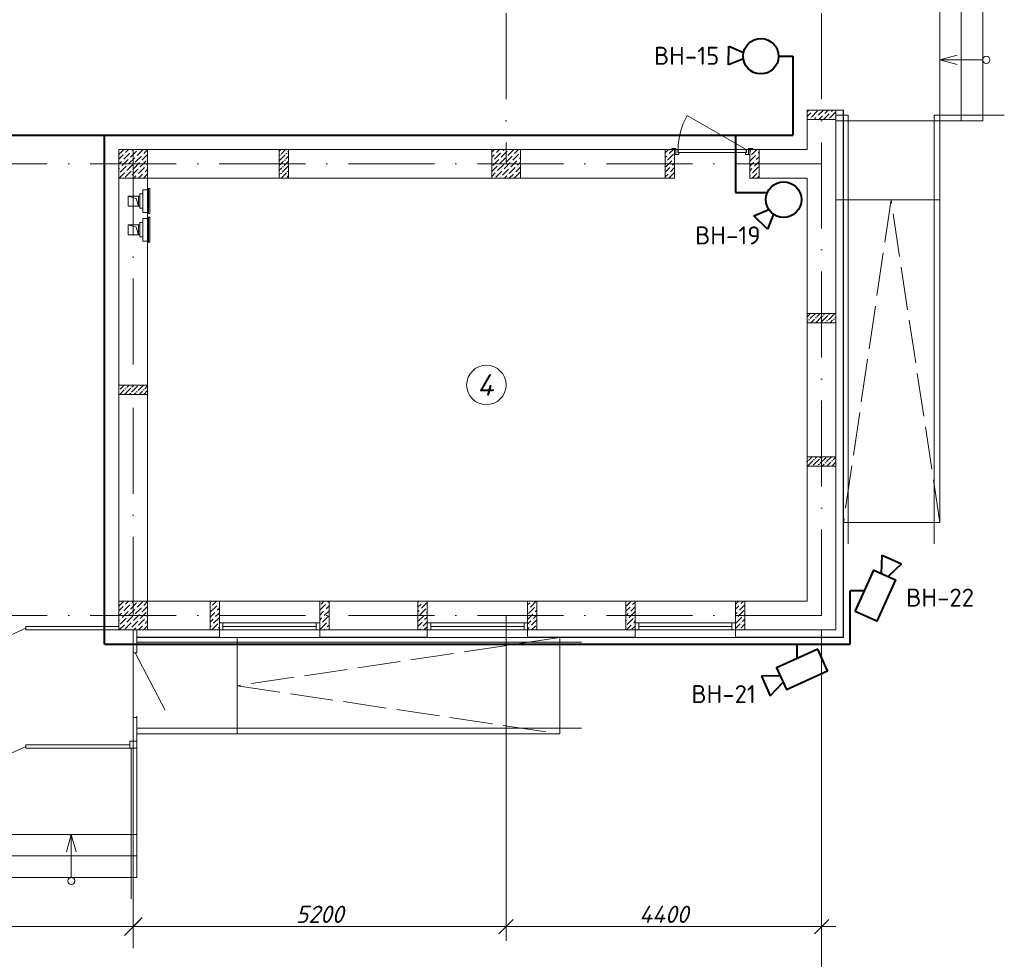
# Model space of a CAD drawing. Header units: millimetres. Extents: x 1114507 to 93926427, y 174473 to 817039.
# Tile 65 of 256: x 1706096 to 1719831, y 194033 to 207135. Entities that reach past the tile are written whole.
import ezdxf

# ---------------------------------------------------------------- set-up
doc = ezdxf.new("R2010")
doc.units = ezdxf.units.MM
for name, pattern in [('ACAD_ISO02W100', [15, 12, -3]), ('ACAD_ISO10W100', [18, 12, -3, 0, -3]), ('ADSK_Скрыто', [6, 3, -3])]:
    doc.linetypes.add(name, pattern=pattern)
for name, color, linetype, lineweight in [('_Hidden_', 7, 'ADSK_Скрыто', 9), ('Doors', 86, 'Continuous', 13), ('expl', 234, 'Continuous', 13), ('Mechanical Equipment', 7, 'Continuous', 18), ('размеры', 12, 'Continuous', 15), ('ТЕХНОЛОГИЯ', 36, 'Continuous', 18)]:
    doc.layers.add(name, color=color, linetype=linetype, lineweight=lineweight)
for name, color, linetype in [('PDF28_Text', 7, 'Continuous'), ('RAZMERNAR', 152, 'Continuous'), ('ventilatsiya', 7, 'Continuous')]:
    doc.layers.add(name, color=color, linetype=linetype)
doc.styles.add('PDF ISOCPEUR', font='isocpeur.TTF')
doc.styles.get("Standard").update_dxf_attribs({"font": 'isocpeui.ttf'})
doc.linetypes.add('FENCELINE1', pattern='A,6.35,-2.54,[133,ltypeshp.shx,S=2.54,R=0,X=-2.54,Y=0],-2.54,25.4', length=36.83)
pattern_1 = [(45, (555691.36, -605136.81), (25.2569703, 92.6088912), [119.0625, -23.8125, 0, -23.8125])]

# ---------------------------------------------------------------- blocks, each defined once
blk = doc.blocks.new('_Oblique')
at = {"color": 0, "linetype": 'ByBlock', "lineweight": -2}
blk.add_line((-0.5, -0.5), (0.5, 0.5), dxfattribs=at)
blk = doc.blocks.new('blok1qavmak')
at = {"lineweight": 0, "ltscale": 100}
h = blk.add_hatch(dxfattribs=at)
h.set_pattern_fill('ANSI36', color=256, scale=15, style=0)
h.set_pattern_definition([(45, (683122.21, -94698.88), (25.2569703, 92.6088912), [119.0625, -23.8125, 0, -23.8125])])
h.paths.add_polyline_path([(1511526, 772925), (1511396, 772925), (1511396, 773325), (1511526, 773325)])
h = blk.add_hatch(dxfattribs=at)
h.set_pattern_fill('ANSI36', color=256, scale=15, style=0)
h.set_pattern_definition(pattern_1)
h.paths.add_polyline_path([(1519161, 771040), (1519161, 770910), (1518761, 770910), (1518761, 771040)])
h = blk.add_hatch(dxfattribs=at)
h.set_pattern_fill('ANSI36', color=256, scale=15, style=0)
h.set_pattern_definition([(45, (565291.36, -604136.81), (25.2569703, 92.6088912), [119.0625, -23.8125, 0, -23.8125])])
h.paths.add_polyline_path([(1509561, 770040), (1509561, 769910), (1509161, 769910), (1509161, 770040)])
h = blk.add_hatch(dxfattribs=at)
h.set_pattern_fill('ANSI36', color=256, scale=15, style=0)
h.set_pattern_definition(pattern_1)
h.paths.add_polyline_path([(1519161, 769040), (1519161, 768910), (1518761, 768910), (1518761, 769040)])
at = {"color": 1, "linetype": 'ACAD_ISO10W100', "lineweight": 0, "ltscale": 100}
for p, q in [((1514561, 782425), (1514561, 773125)), ((1518961, 782425), (1518961, 766825)), ((1509361, 773325), (1509361, 766825)), ((1518961, 773125), (1491961, 773125)), ((1518961, 766825), (1491961, 766825))]:
    blk.add_line(p, q, dxfattribs=at)
at = {"color": 0, "lineweight": 0}
for p, q in [((1520611, 773725), (1520611, 775525)), ((1520911, 773725), (1520911, 775525)), ((1521211, 773725), (1521211, 775525)), ((1519161, 773725), (1521211, 773725)), ((1520611, 773725), (1520611, 768125)), ((1519161, 772625), (1520611, 772625)), ((1520611, 768125), (1519268, 768125))]:
    blk.add_line(p, q, dxfattribs=at)
at = {"lineweight": 0, "ltscale": 100}
for p, q in [((1518761, 773325), (1518761, 773875)), ((1519161, 773875), (1518761, 773875)), ((1519161, 766625), (1519161, 773875)), ((1509161, 773325), (1509161, 767025)), ((1516911, 773325), (1509561, 773325)), ((1516911, 772925), (1516911, 773325)), ((1518761, 773325), (1517961, 773325)), ((1517961, 772925), (1517961, 773325)), ((1516911, 772925), (1509561, 772925)), ((1509561, 772925), (1509561, 767025)), ((1518761, 772925), (1517961, 772925)), ((1518761, 767025), (1518761, 772925)), ((1509561, 767025), (1510561, 767025)), ((1510561, 767025), (1510561, 766625)), ((1511961, 767025), (1510561, 767025)), ((1511961, 767025), (1513461, 767025)), ((1511961, 767025), (1511961, 766625)), ((1513461, 767025), (1513461, 766625)), ((1514861, 767025), (1513461, 767025)), ((1514861, 767025), (1516361, 767025)), ((1514861, 767025), (1514861, 766625)), ((1516361, 767025), (1516361, 766625)), ((1517761, 767025), (1516361, 767025)), ((1517761, 767025), (1518761, 767025)), ((1517761, 767025), (1517761, 766625)), ((1509161, 766625), (1510431, 766625)), ((1511961, 766625), (1513461, 766625)), ((1514861, 766625), (1516361, 766625)), ((1517761, 766625), (1519161, 766625)), ((1511961, 766518), (1510561, 766518)), ((1510811, 765175), (1510811, 766518)), ((1514861, 766518), (1513461, 766518)), ((1515311, 765175), (1515311, 766518)), ((1517761, 766518), (1516361, 766518)), ((1509411, 763175), (1509411, 765425)), ((1509411, 765175), (1515311, 765175)), ((1504911, 763775), (1509411, 763775)), ((1504911, 763475), (1509411, 763475)), ((1504911, 763175), (1509411, 763175))]:
    blk.add_line(p, q, dxfattribs=at)
at = {"linetype": 'Continuous', "lineweight": 0, "ltscale": 100}
for p, q in [((1518761, 773852, 0), (1518784, 773875, 0)), ((1518761, 773784, 0), (1518813, 773837, 0)), ((1518822, 773778, 0), (1518906, 773862, 0)), ((1518830, 773853, 0), (1518830, 773853, 0)), ((1518847, 773870, 0), (1518852, 773875, 0)), ((1518914, 773803, 0), (1518987, 773875, 0)), ((1519007, 773828, 0), (1519054, 773875, 0)), ((1519074, 773761, 0), (1519158, 773845, 0)), ((1519083, 773837, 0), (1519083, 773837, 0)), ((1519099, 773853, 0), (1519121, 773875, 0)), ((1518805, 773761, 0), (1518805, 773761, 0)), ((1518857, 773745, 0), (1518881, 773769, 0)), ((1518897, 773786, 0), (1518897, 773786, 0)), ((1518924, 773745, 0), (1518973, 773794, 0)), ((1518990, 773811, 0), (1518990, 773811, 0)), ((1518991, 773745, 0), (1519066, 773820, 0)), ((1519126, 773745, 0), (1519133, 773752, 0)), ((1519150, 773769, 0), (1519150, 773769, 0)), ((1509162, 773260), (1509227, 773325)), ((1509254, 773285), (1509295, 773325)), ((1509322, 773217), (1509406, 773302)), ((1509330, 773293), (1509330, 773293)), ((1509347, 773310), (1509362, 773325)), ((1509414, 773243), (1509497, 773325)), ((1509423, 773318), (1509423, 773318)), ((1509507, 773268), (1509561, 773322)), ((1514361, 773286), (1514400, 773325)), ((1514427, 773285), (1514467, 773325)), ((1514494, 773217), (1514578, 773302)), ((1514502, 773293), (1514502, 773293)), ((1514519, 773310), (1514534, 773325)), ((1514587, 773243), (1514669, 773325)), ((1514595, 773318), (1514595, 773318)), ((1514679, 773268), (1514736, 773325)), ((1516781, 773279, 0), (1516827, 773325, 0)), ((1516837, 773268, 0), (1516895, 773325, 0)), ((1517961, 773296, 0), (1517975, 773310, 0)), ((1517983, 773251, 0), (1518057, 773325, 0)), ((1518076, 773276, 0), (1518091, 773292, 0)), ((1509161, 773191), (1509221, 773251)), ((1509161, 773124), (1509195, 773158)), ((1509204, 773100), (1509288, 773184)), ((1509212, 773175), (1509212, 773175)), ((1509229, 773192), (1509313, 773276)), ((1509238, 773268), (1509238, 773268)), ((1509296, 773125), (1509381, 773209)), ((1509305, 773201), (1509305, 773201)), ((1509389, 773150), (1509473, 773234)), ((1509397, 773226), (1509397, 773226)), ((1509456, 773083), (1509541, 773167)), ((1509465, 773158), (1509465, 773158)), ((1509482, 773175), (1509561, 773254)), ((1509490, 773251), (1509490, 773251)), ((1509557, 773184), (1509557, 773184)), ((1514361, 773219), (1514393, 773251)), ((1514361, 773152), (1514368, 773158)), ((1514376, 773100), (1514460, 773184)), ((1514384, 773175), (1514384, 773175)), ((1514401, 773192), (1514485, 773276)), ((1514410, 773268), (1514410, 773268)), ((1514469, 773125), (1514553, 773209)), ((1514477, 773201), (1514477, 773201)), ((1514561, 773150), (1514645, 773234)), ((1514570, 773226), (1514570, 773226)), ((1514629, 773083), (1514713, 773167)), ((1514637, 773158), (1514637, 773158)), ((1514654, 773175), (1514738, 773260)), ((1514662, 773251), (1514662, 773251)), ((1514721, 773108), (1514761, 773148)), ((1514730, 773184), (1514730, 773184)), ((1514746, 773201), (1514761, 773215)), ((1514755, 773276), (1514755, 773276)), ((1516781, 773211, 0), (1516804, 773234, 0)), ((1516787, 773083, 0), (1516871, 773167, 0)), ((1516795, 773159, 0), (1516795, 773159, 0)), ((1516812, 773175, 0), (1516896, 773260, 0)), ((1516821, 773251, 0), (1516821, 773251, 0)), ((1516888, 773184, 0), (1516888, 773184, 0)), ((1516905, 773201, 0), (1516911, 773207, 0)), ((1517961, 773162, 0), (1518042, 773243, 0)), ((1517961, 773094, 0), (1518017, 773150, 0)), ((1517966, 773234, 0), (1517966, 773234, 0)), ((1518025, 773091, 0), (1518091, 773157, 0)), ((1518033, 773167, 0), (1518033, 773167, 0)), ((1518050, 773184, 0), (1518091, 773224, 0)), ((1518059, 773260, 0), (1518059, 773260, 0)), ((1509161, 773057), (1509170, 773066)), ((1509179, 773007), (1509263, 773091)), ((1509187, 773083), (1509187, 773083)), ((1509246, 772940), (1509330, 773024)), ((1509254, 773015), (1509254, 773015)), ((1509271, 773032), (1509355, 773116)), ((1509280, 773108), (1509280, 773108)), ((1509339, 772965), (1509423, 773049)), ((1509347, 773041), (1509347, 773041)), ((1509364, 773057), (1509448, 773142)), ((1509372, 773133), (1509372, 773133)), ((1509431, 772990), (1509515, 773074)), ((1509440, 773066), (1509440, 773066)), ((1509524, 773015), (1509561, 773052)), ((1509532, 773091), (1509532, 773091)), ((1509549, 773108), (1509561, 773120)), ((1514361, 773017), (1514435, 773091)), ((1514418, 772940), (1514502, 773024)), ((1514427, 773015), (1514427, 773015)), ((1514443, 773032), (1514528, 773116)), ((1514452, 773108), (1514452, 773108)), ((1514511, 772965), (1514595, 773049)), ((1514519, 773041), (1514519, 773041)), ((1514536, 773057), (1514620, 773142)), ((1514544, 773133), (1514544, 773133)), ((1514603, 772990), (1514688, 773074)), ((1514612, 773066), (1514612, 773066)), ((1514673, 772925), (1514755, 773007)), ((1514696, 773015), (1514761, 773080)), ((1514704, 773091), (1514704, 773091)), ((1516781, 773009, 0), (1516846, 773074, 0)), ((1516854, 773015, 0), (1516911, 773072, 0)), ((1516863, 773091, 0), (1516863, 773091, 0)), ((1516880, 773108, 0), (1516911, 773139, 0)), ((1517961, 773027, 0), (1517991, 773058, 0)), ((1518000, 772999, 0), (1518084, 773083, 0)), ((1518008, 773074, 0), (1518008, 773074, 0)), ((1518076, 773007, 0), (1518076, 773007, 0)), ((1509162, 772990), (1509162, 772990)), ((1509164, 772925), (1509238, 772999)), ((1509299, 772925), (1509305, 772931)), ((1509322, 772948), (1509322, 772948)), ((1509366, 772925), (1509397, 772956)), ((1509414, 772973), (1509414, 772973)), ((1509434, 772925), (1509490, 772982)), ((1509501, 772925), (1509561, 772985)), ((1509507, 772999), (1509507, 772999)), ((1514361, 772950), (1514410, 772999)), ((1514471, 772925), (1514477, 772931)), ((1514494, 772948), (1514494, 772948)), ((1514538, 772925), (1514570, 772956)), ((1514587, 772973), (1514587, 772973)), ((1514606, 772925), (1514662, 772982)), ((1514679, 772999), (1514679, 772999)), ((1514746, 772931), (1514746, 772931)), ((1516781, 772942, 0), (1516821, 772982, 0)), ((1516831, 772925, 0), (1516911, 773005, 0)), ((1516837, 772999, 0), (1516837, 772999, 0)), ((1516905, 772931, 0), (1516905, 772931, 0)), ((1517961, 772960, 0), (1517966, 772965, 0)), ((1517983, 772982, 0), (1517983, 772982, 0)), ((1517994, 772925, 0), (1518059, 772990, 0)), ((1518067, 772931, 0), (1518091, 772955, 0)), ((1509162, 766960), (1509227, 767025)), ((1509229, 766892), (1509313, 766976)), ((1509238, 766968), (1509238, 766968)), ((1509254, 766985), (1509295, 767025)), ((1509322, 766917), (1509406, 767002)), ((1509330, 766993), (1509330, 766993)), ((1509347, 767010), (1509362, 767025)), ((1509414, 766943), (1509497, 767025)), ((1509423, 767018), (1509423, 767018)), ((1509507, 766968), (1509561, 767022)), ((1510431, 767004, 0), (1510452, 767025, 0)), ((1510465, 766971, 0), (1510519, 767025, 0)), ((1510540, 766979, 0), (1510540, 766979, 0)), ((1510557, 766996, 0), (1510561, 767000, 0)), ((1511961, 766899, 0), (1512041, 766979, 0)), ((1511965, 766971, 0), (1511965, 766971, 0)), ((1511982, 766987, 0), (1512020, 767025, 0)), ((1512058, 766996, 0), (1512058, 766996, 0)), ((1512075, 767013, 0), (1512087, 767025, 0)), ((1513331, 767012, 0), (1513344, 767025, 0)), ((1513331, 766945, 0), (1513374, 766987, 0)), ((1513382, 766929, 0), (1513461, 767007, 0)), ((1513391, 767004, 0), (1513391, 767004, 0)), ((1513407, 767021, 0), (1513411, 767025, 0)), ((1514861, 766974, 0), (1514891, 767004, 0)), ((1514900, 766945, 0), (1514979, 767025, 0)), ((1514908, 767021, 0), (1514908, 767021, 0)), ((1516232, 766954, 0), (1516304, 767025, 0)), ((1516325, 766979, 0), (1516361, 767015, 0)), ((1517761, 766982, 0), (1517804, 767025, 0)), ((1517817, 766903, 0), (1517891, 766977, 0)), ((1517825, 766979, 0), (1517825, 766979, 0)), ((1517842, 766996, 0), (1517872, 767025, 0)), ((1509161, 766891), (1509221, 766951)), ((1509161, 766824), (1509195, 766858)), ((1509204, 766800), (1509288, 766884)), ((1509212, 766875), (1509212, 766875)), ((1509296, 766825), (1509381, 766909)), ((1509305, 766901), (1509305, 766901)), ((1509364, 766757), (1509448, 766842)), ((1509372, 766833), (1509372, 766833)), ((1509389, 766850), (1509473, 766934)), ((1509397, 766926), (1509397, 766926)), ((1509456, 766783), (1509541, 766867)), ((1509465, 766858), (1509465, 766858)), ((1509482, 766875), (1509561, 766954)), ((1509490, 766951), (1509490, 766951)), ((1509557, 766884), (1509557, 766884)), ((1510431, 766937, 0), (1510431, 766937, 0)), ((1510431, 766802, 0), (1510498, 766870, 0)), ((1510439, 766878, 0), (1510524, 766962, 0)), ((1510448, 766954, 0), (1510448, 766954, 0)), ((1510507, 766811, 0), (1510561, 766865, 0)), ((1510515, 766886, 0), (1510515, 766886, 0)), ((1510532, 766903, 0), (1510561, 766932, 0)), ((1511961, 766832, 0), (1512016, 766886, 0)), ((1512024, 766828, 0), (1512091, 766894, 0)), ((1512033, 766903, 0), (1512033, 766903, 0)), ((1512049, 766920, 0), (1512091, 766962, 0)), ((1513331, 766877, 0), (1513348, 766895, 0)), ((1513332, 766743, 0), (1513416, 766828, 0)), ((1513357, 766836, 0), (1513441, 766920, 0)), ((1513365, 766912, 0), (1513365, 766912, 0)), ((1513433, 766844, 0), (1513433, 766844, 0)), ((1513449, 766861, 0), (1513461, 766873, 0)), ((1513458, 766937, 0), (1513458, 766937, 0)), ((1514861, 766907, 0), (1514866, 766912, 0)), ((1514861, 766772, 0), (1514933, 766844, 0)), ((1514874, 766853, 0), (1514958, 766937, 0)), ((1514883, 766929, 0), (1514883, 766929, 0)), ((1514942, 766785, 0), (1514991, 766835, 0)), ((1514950, 766861, 0), (1514950, 766861, 0)), ((1514967, 766878, 0), (1514991, 766902, 0)), ((1514975, 766954, 0), (1514975, 766954, 0)), ((1516231, 766885, 0), (1516291, 766945, 0)), ((1516231, 766818, 0), (1516266, 766853, 0)), ((1516274, 766794, 0), (1516359, 766878, 0)), ((1516283, 766870, 0), (1516283, 766870, 0)), ((1516300, 766886, 0), (1516361, 766948, 0)), ((1516308, 766962, 0), (1516308, 766962, 0)), ((1517761, 766914, 0), (1517809, 766962, 0)), ((1517761, 766847, 0), (1517783, 766870, 0)), ((1517792, 766811, 0), (1517876, 766895, 0)), ((1517800, 766886, 0), (1517800, 766886, 0)), ((1517884, 766836, 0), (1517891, 766842, 0)), ((1509161, 766757), (1509170, 766766)), ((1509162, 766690), (1509162, 766690)), ((1509164, 766625), (1509238, 766699)), ((1509179, 766707), (1509263, 766791)), ((1509187, 766783), (1509187, 766783)), ((1509246, 766640), (1509330, 766724)), ((1509254, 766715), (1509254, 766715)), ((1509271, 766732), (1509355, 766816)), ((1509280, 766808), (1509280, 766808)), ((1509339, 766665), (1509423, 766749)), ((1509347, 766741), (1509347, 766741)), ((1509431, 766690), (1509515, 766774)), ((1509440, 766766), (1509440, 766766)), ((1509507, 766699), (1509507, 766699)), ((1509524, 766715), (1509561, 766752)), ((1509532, 766791), (1509532, 766791)), ((1509549, 766808), (1509561, 766820)), ((1510431, 766735, 0), (1510473, 766777, 0)), ((1510456, 766625, 0), (1510540, 766710, 0)), ((1510465, 766701, 0), (1510465, 766701, 0)), ((1510481, 766718, 0), (1510561, 766797, 0)), ((1510490, 766794, 0), (1510490, 766794, 0)), ((1510557, 766726, 0), (1510557, 766726, 0)), ((1511961, 766764, 0), (1511990, 766794, 0)), ((1511961, 766697, 0), (1511965, 766701, 0)), ((1511974, 766642, 0), (1512058, 766726, 0)), ((1511982, 766718, 0), (1511982, 766718, 0)), ((1511999, 766735, 0), (1512083, 766819, 0)), ((1512007, 766811, 0), (1512007, 766811, 0)), ((1512066, 766668, 0), (1512091, 766692, 0)), ((1512075, 766743, 0), (1512075, 766743, 0)), ((1513331, 766675, 0), (1513391, 766735, 0)), ((1513340, 766819, 0), (1513340, 766819, 0)), ((1513399, 766676, 0), (1513461, 766738, 0)), ((1513407, 766752, 0), (1513407, 766752, 0)), ((1513424, 766769, 0), (1513461, 766805, 0)), ((1514861, 766705, 0), (1514908, 766752, 0)), ((1514916, 766693, 0), (1514991, 766767, 0)), ((1514925, 766769, 0), (1514925, 766769, 0)), ((1516231, 766750, 0), (1516241, 766760, 0)), ((1516240, 766625, 0), (1516308, 766693, 0)), ((1516249, 766701, 0), (1516333, 766785, 0)), ((1516258, 766777, 0), (1516258, 766777, 0)), ((1516325, 766710, 0), (1516325, 766710, 0)), ((1516342, 766726, 0), (1516361, 766746, 0)), ((1516350, 766802, 0), (1516350, 766802, 0)), ((1517761, 766645, 0), (1517825, 766710, 0)), ((1517767, 766718, 0), (1517851, 766802, 0)), ((1517775, 766794, 0), (1517775, 766794, 0)), ((1517834, 766651, 0), (1517891, 766708, 0)), ((1517842, 766726, 0), (1517842, 766726, 0)), ((1517859, 766743, 0), (1517891, 766775, 0)), ((1517868, 766819, 0), (1517868, 766819, 0)), ((1509299, 766625), (1509305, 766631)), ((1509322, 766648), (1509322, 766648)), ((1509366, 766625), (1509397, 766656)), ((1509414, 766673), (1509414, 766673)), ((1509434, 766625), (1509490, 766682)), ((1509501, 766625), (1509561, 766685)), ((1510431, 766667, 0), (1510448, 766684, 0)), ((1510532, 766634, 0), (1510532, 766634, 0)), ((1510549, 766651, 0), (1510561, 766663, 0)), ((1512024, 766625, 0), (1512033, 766634, 0)), ((1512049, 766651, 0), (1512049, 766651, 0)), ((1513348, 766625, 0), (1513365, 766642, 0)), ((1513382, 766659, 0), (1513382, 766659, 0)), ((1513415, 766625, 0), (1513458, 766668, 0)), ((1514861, 766637, 0), (1514883, 766659, 0)), ((1514900, 766676, 0), (1514900, 766676, 0)), ((1514916, 766625, 0), (1514975, 766684, 0)), ((1514984, 766625, 0), (1514991, 766633, 0)), ((1516232, 766684, 0), (1516232, 766684, 0)), ((1516316, 766634, 0), (1516361, 766678, 0)), ((1517817, 766634, 0), (1517817, 766634, 0)), ((1517876, 766625, 0), (1517891, 766640, 0))]:
    blk.add_line(p, q, dxfattribs=at)
at = {"color": 252, "lineweight": 0, "ltscale": 100}
for p, q in [((1519268, 773875), (1519161, 773875)), ((1519268, 766518), (1519268, 773875)), ((1510561, 766625), (1510561, 766518)), ((1511961, 766625), (1511961, 766518)), ((1513461, 766625), (1513461, 766518)), ((1514861, 766625), (1514861, 766518)), ((1516361, 766625), (1516361, 766518)), ((1517761, 766625), (1517761, 766518)), ((1509411, 766518), (1510561, 766518)), ((1511961, 766518), (1513461, 766518)), ((1514861, 766518), (1516361, 766518)), ((1517761, 766518), (1519268, 766518))]:
    blk.add_line(p, q, dxfattribs=at)
at = {"color": 32, "lineweight": 0, "ltscale": 100}
for p, q in [((1519261, 766525), (1519261, 773875)), ((1509411, 766525), (1510561, 766525)), ((1511961, 766525), (1513461, 766525)), ((1514861, 766525), (1516361, 766525)), ((1517761, 766525), (1519261, 766525))]:
    blk.add_line(p, q, dxfattribs=at)
at = {"color": 204, "linetype": 'FENCELINE1', "lineweight": 0, "ltscale": 20}
for p, q in [((1519161, 773805), (1519331, 773805)), ((1519331, 773805), (1519331, 767825)), ((1521511, 773805), (1520531, 773805)), ((1520531, 773805), (1520531, 767825))]:
    blk.add_line(p, q, dxfattribs=at)
at = {"color": 251, "linetype": 'ACAD_ISO02W100', "lineweight": 0, "ltscale": 50}
for p, q in [((1519931, 772625), (1519268, 768125)), ((1520611, 768125), (1519931, 772625)), ((1515311, 766518), (1510811, 765847)), ((1510811, 765847), (1515311, 765175))]:
    blk.add_line(p, q, dxfattribs=at)
at = {"color": 152, "lineweight": 0, "ltscale": 100}
for p, q in [((1514561, 766825), (1514561, 762290)), ((1514561, 766825), (1514561, 762290)), ((1509361, 766625), (1509361, 762290)), ((1518961, 766625), (1518961, 762290)), ((1518961, 766625), (1518961, 761576)), ((1514761, 762490), (1509161, 762490)), ((1519161, 762490), (1514361, 762490))]:
    blk.add_line(p, q, dxfattribs=at)
at = {"color": 5, "lineweight": 0}
for p, q in [((1510561, 766725), (1510611, 766725)), ((1510561, 766625), (1510561, 766725)), ((1511911, 766725), (1510611, 766725)), ((1510611, 766725), (1510611, 766625)), ((1511961, 766725), (1511911, 766725)), ((1511911, 766725), (1511911, 766625)), ((1511961, 766625), (1511961, 766725)), ((1513461, 766725), (1513511, 766725)), ((1513461, 766625), (1513461, 766725)), ((1514811, 766725), (1513511, 766725)), ((1513511, 766725), (1513511, 766625)), ((1514861, 766725), (1514811, 766725)), ((1514811, 766725), (1514811, 766625)), ((1514861, 766625), (1514861, 766725)), ((1516361, 766725), (1516411, 766725)), ((1516361, 766625), (1516361, 766725)), ((1517711, 766725), (1516411, 766725)), ((1516411, 766725), (1516411, 766625)), ((1517761, 766725), (1517711, 766725)), ((1517711, 766725), (1517711, 766625)), ((1517761, 766625), (1517761, 766725)), ((1510611, 766625), (1510561, 766625)), ((1511911, 766675), (1510611, 766675)), ((1511911, 766625), (1510611, 766625)), ((1511911, 766625), (1511961, 766625)), ((1513511, 766625), (1513461, 766625)), ((1514811, 766675), (1513511, 766675)), ((1514811, 766625), (1513511, 766625)), ((1514811, 766625), (1514861, 766625)), ((1516411, 766625), (1516361, 766625)), ((1517711, 766675), (1516411, 766675)), ((1517711, 766625), (1516411, 766625)), ((1517711, 766625), (1517761, 766625))]:
    blk.add_line(p, q, dxfattribs=at)
at = {"color": 204, "linetype": 'FENCELINE1', "lineweight": 0, "ltscale": 15}
for p, q in [((1509411, 766455), (1515611, 766455)), ((1509411, 765255), (1515611, 765255)), ((1509331, 762875), (1509331, 764975))]:
    blk.add_line(p, q, dxfattribs=at)
at = {"layer": '_Hidden_', "color": 5, "lineweight": 0}
for p, q in [((1509494, 772764), (1509494, 772764)), ((1509494, 772764), (1509494, 772764)), ((1509518, 772764), (1509518, 772764)), ((1509518, 772764), (1509518, 772764)), ((1509561, 772764), (1509561, 772764)), ((1509561, 772764), (1509561, 772764)), ((1509565, 772780), (1509564, 772780)), ((1509494, 772446), (1509494, 772446)), ((1509494, 772446), (1509494, 772446)), ((1509494, 772364), (1509494, 772364)), ((1509494, 772364), (1509494, 772364)), ((1509518, 772446), (1509518, 772446)), ((1509518, 772446), (1509518, 772446)), ((1509518, 772364), (1509518, 772364)), ((1509518, 772364), (1509518, 772364)), ((1509561, 772446), (1509561, 772446)), ((1509561, 772446), (1509561, 772446)), ((1509561, 772364), (1509561, 772364)), ((1509561, 772364), (1509561, 772364)), ((1509564, 772431), (1509565, 772431)), ((1509565, 772380), (1509564, 772380)), ((1509494, 772046), (1509494, 772047)), ((1509494, 772047), (1509494, 772046)), ((1509518, 772047), (1509518, 772046)), ((1509518, 772046), (1509518, 772047)), ((1509561, 772047), (1509561, 772046)), ((1509561, 772046), (1509561, 772047)), ((1509564, 772031), (1509565, 772031))]:
    blk.add_line(p, q, dxfattribs=at)
at = {"layer": 'Doors', "lineweight": 0}
blk.add_line((1517911, 773325), (1517088, 773800), dxfattribs=at)
for points in [[(1516871, 773325), (1516931, 773325), (1516931, 773340), (1516871, 773340)], [(1516911, 773255), (1516931, 773255), (1516931, 773325), (1516911, 773325)], [(1516971, 773285), (1516971, 773255), (1516931, 773255), (1516931, 773325), (1516956, 773325), (1516956, 773285)], [(1516961, 773285), (1517911, 773285), (1517911, 773325), (1516961, 773325)], [(1517901, 773285), (1517901, 773255), (1517941, 773255), (1517941, 773325), (1517916, 773325), (1517916, 773285)], [(1517941, 773325), (1518001, 773325), (1518001, 773340), (1517941, 773340)], [(1517961, 773255), (1517941, 773255), (1517941, 773325), (1517961, 773325)]]:
    blk.add_lwpolyline(points, close=True, dxfattribs=at)
blk.add_arc((1517911, 773325), 950, 150, 180, dxfattribs=at)
at = {"layer": 'expl', "lineweight": 0}
for p, q in [((1520611, 774575), (1520854, 774642)), ((1520611, 774575), (1520854, 774642)), ((1521210, 774575), (1520611, 774575)), ((1520611, 774575), (1520854, 774508)), ((1521210, 774575), (1520611, 774575)), ((1520611, 774575), (1520854, 774508)), ((1508496, 763775), (1508429, 763532)), ((1508496, 763175), (1508496, 763775)), ((1508496, 763775), (1508563, 763532))]:
    blk.add_line(p, q, dxfattribs=at)
for centre in [(1521260, 774575), (1521260, 774575), (1508496, 763125)]:
    blk.add_circle(centre, 50, dxfattribs=at)
at = {"layer": 'Mechanical Equipment', "color": 5, "lineweight": 0}
for p, q in [((1509494, 772764), (1509518, 772764)), ((1509494, 772764), (1509494, 772764)), ((1509494, 772764), (1509494, 772754)), ((1509494, 772754), (1509494, 772456)), ((1509518, 772764), (1509561, 772764)), ((1509518, 772764), (1509518, 772764)), ((1509518, 772764), (1509518, 772764)), ((1509561, 772754), (1509561, 772764)), ((1509561, 772764), (1509561, 772764)), ((1509561, 772456), (1509561, 772754)), ((1509564, 772431), (1509564, 772780)), ((1509564, 772431), (1509564, 772780)), ((1509574, 772780), (1509564, 772780)), ((1509583, 772780), (1509574, 772780)), ((1509574, 772431), (1509574, 772780)), ((1509593, 772780), (1509583, 772780)), ((1509593, 772780), (1509593, 772431)), ((1509453, 772705), (1509494, 772705)), ((1509453, 772705), (1509453, 772505)), ((1509494, 772505), (1509453, 772505)), ((1509494, 772456), (1509494, 772446)), ((1509518, 772446), (1509494, 772446)), ((1509494, 772446), (1509494, 772446)), ((1509494, 772364), (1509518, 772364)), ((1509494, 772364), (1509494, 772364)), ((1509494, 772364), (1509494, 772354)), ((1509494, 772354), (1509494, 772056)), ((1509561, 772446), (1509518, 772446)), ((1509518, 772446), (1509518, 772446)), ((1509518, 772446), (1509518, 772446)), ((1509518, 772364), (1509561, 772364)), ((1509518, 772364), (1509518, 772364)), ((1509518, 772364), (1509518, 772364)), ((1509561, 772446), (1509561, 772456)), ((1509561, 772446), (1509561, 772446)), ((1509561, 772354), (1509561, 772364)), ((1509561, 772364), (1509561, 772364)), ((1509561, 772056), (1509561, 772354)), ((1509564, 772431), (1509574, 772431)), ((1509564, 772031), (1509564, 772380)), ((1509564, 772031), (1509564, 772380)), ((1509574, 772380), (1509564, 772380)), ((1509574, 772431), (1509583, 772431)), ((1509583, 772380), (1509574, 772380)), ((1509574, 772031), (1509574, 772380)), ((1509583, 772431), (1509593, 772431)), ((1509593, 772380), (1509583, 772380)), ((1509593, 772380), (1509593, 772031)), ((1509453, 772305), (1509494, 772305)), ((1509453, 772305), (1509453, 772105)), ((1509494, 772105), (1509453, 772105)), ((1509494, 772056), (1509494, 772046)), ((1509494, 772046), (1509494, 772047)), ((1509518, 772046), (1509494, 772046)), ((1509518, 772047), (1509518, 772046)), ((1509518, 772046), (1509518, 772047)), ((1509561, 772046), (1509518, 772046)), ((1509561, 772046), (1509561, 772056)), ((1509561, 772047), (1509561, 772046)), ((1509564, 772031), (1509574, 772031)), ((1509574, 772031), (1509583, 772031)), ((1509583, 772031), (1509593, 772031))]:
    blk.add_line(p, q, dxfattribs=at)
at = {"layer": 'RAZMERNAR', "lineweight": 0, "ltscale": 100}
for p, q in [((1509361, 766425), (1509361, 762190)), ((1509511, 762490), (1504811, 762490))]:
    blk.add_line(p, q, dxfattribs=at)
at = {"layer": 'ventilatsiya', "lineweight": 0, "ltscale": 100}
for p, q in [((1509402, 772643), (1509291, 772675)), ((1509291, 772535), (1509291, 772675)), ((1509291, 772675), (1509431, 772675)), ((1509386, 772675), (1509453, 772675)), ((1509431, 772535), (1509402, 772643)), ((1509431, 772675), (1509431, 772535)), ((1509431, 772535), (1509291, 772535)), ((1509386, 772535), (1509453, 772535)), ((1509402, 772244), (1509291, 772275)), ((1509291, 772135), (1509291, 772275)), ((1509291, 772275), (1509431, 772275)), ((1509386, 772275), (1509453, 772275)), ((1509431, 772135), (1509402, 772244)), ((1509431, 772275), (1509431, 772135)), ((1509431, 772135), (1509291, 772135)), ((1509386, 772135), (1509453, 772135))]:
    blk.add_line(p, q, dxfattribs=at)
at = {"layer": 'размеры', "lineweight": 0, "ltscale": 5}
for p, q in [((1518761, 773875), (1518761, 773745)), ((1519161, 773875), (1518761, 773875)), ((1519161, 773745), (1519161, 773875)), ((1518761, 773745), (1519161, 773745)), ((1509561, 773325), (1509161, 773325)), ((1509161, 773325), (1509161, 772925)), ((1509561, 772925), (1509561, 773325)), ((1514761, 773325), (1514361, 773325)), ((1514361, 773325), (1514361, 772925)), ((1514761, 772925), (1514761, 773325)), ((1516781, 773325), (1516911, 773325)), ((1516781, 772925), (1516781, 773325)), ((1516911, 773325), (1516911, 772925)), ((1518091, 773325), (1517961, 773325)), ((1517961, 773325), (1517961, 772925)), ((1518091, 772925), (1518091, 773325)), ((1509161, 772925), (1509561, 772925)), ((1514361, 772925), (1514761, 772925)), ((1516911, 772925), (1516781, 772925)), ((1517961, 772925), (1518091, 772925)), ((1509561, 767025), (1509161, 767025)), ((1509161, 767025), (1509161, 766625)), ((1509561, 766625), (1509561, 767025)), ((1510561, 767025), (1510431, 767025)), ((1510431, 767025), (1510431, 766625)), ((1510561, 766625), (1510561, 767025)), ((1512091, 767025), (1511961, 767025)), ((1511961, 767025), (1511961, 766625)), ((1512091, 766625), (1512091, 767025)), ((1513461, 767025), (1513331, 767025)), ((1513331, 767025), (1513331, 766625)), ((1513461, 766625), (1513461, 767025)), ((1514991, 767025), (1514861, 767025)), ((1514861, 767025), (1514861, 766625)), ((1514991, 766625), (1514991, 767025)), ((1516361, 767025), (1516231, 767025)), ((1516231, 767025), (1516231, 766625)), ((1516361, 766625), (1516361, 767025)), ((1517891, 767025), (1517761, 767025)), ((1517761, 767025), (1517761, 766625)), ((1517891, 766625), (1517891, 767025)), ((1509161, 766625), (1509561, 766625)), ((1510431, 766625), (1510561, 766625)), ((1511961, 766625), (1512091, 766625)), ((1513331, 766625), (1513461, 766625)), ((1514861, 766625), (1514991, 766625)), ((1516231, 766625), (1516361, 766625)), ((1517761, 766625), (1517891, 766625)), ((1509411, 765075), (1509311, 765075)), ((1509311, 765075), (1509311, 764975)), ((1509411, 764975), (1509411, 765075)), ((1509311, 764975), (1509411, 764975))]:
    blk.add_line(p, q, dxfattribs=at)
for points in [[(1511396, 772925), (1511526, 772925), (1511526, 773325), (1511396, 773325)], [(1519161, 771040), (1519161, 770910), (1518761, 770910), (1518761, 771040)], [(1519161, 770910), (1519161, 771040), (1518761, 771040), (1518761, 770910)], [(1509561, 770040), (1509561, 769910), (1509161, 769910), (1509161, 770040)], [(1509561, 769910), (1509561, 770040), (1509161, 770040), (1509161, 769910)], [(1519161, 769040), (1519161, 768910), (1518761, 768910), (1518761, 769040)], [(1519161, 768910), (1519161, 769040), (1518761, 769040), (1518761, 768910)]]:
    blk.add_lwpolyline(points, close=True, dxfattribs=at)
at = {"layer": 'ТЕХНОЛОГИЯ', "color": 152, "linetype": 'ByBlock', "lineweight": 0, "ltscale": 100}
for p, q in [((1507861, 766650), (1507248, 766368)), ((1509161, 766675), (1507861, 766675)), ((1507861, 766675), (1507861, 766625)), ((1509161, 766625), (1507861, 766625)), ((1509361, 766305), (1509361, 766625)), ((1509411, 766305), (1509411, 766625)), ((1509411, 766305), (1509361, 766305)), ((1509386, 766305), (1509805, 765509)), ((1509361, 765075), (1509361, 765405)), ((1509411, 765405), (1509361, 765405)), ((1509411, 765075), (1509411, 765405)), ((1507861, 765000), (1507248, 764718)), ((1507861, 765025), (1507861, 764975)), ((1507861, 765025), (1509311, 765025)), ((1507861, 764975), (1509411, 764975))]:
    blk.add_line(p, q, dxfattribs=at)
at = {"color": 152, "lineweight": 0, "ltscale": 100, "xscale": 200, "yscale": 200, "zscale": 200, "rotation": 180}
for p in [(1509361, 762490), (1514561, 762490)]:
    blk.add_blockref('_Oblique', p, dxfattribs=at)
at = {"color": 152, "lineweight": 0, "ltscale": 100, "xscale": 200, "yscale": 200, "zscale": 200}
for p in [(1514561, 762490), (1518961, 762490)]:
    blk.add_blockref('_Oblique', p, dxfattribs=at)
at = {"layer": 'RAZMERNAR', "lineweight": 0, "ltscale": 100, "xscale": 250, "yscale": 250, "zscale": 250}
blk.add_blockref('_Oblique', (1509361, 762490), dxfattribs=at)
at = {"color": 152, "lineweight": 0, "ltscale": 100, "char_height": 240, "attachment_point": 5}
for s, insert in [('5200', (1511961, 762660)), ('4400', (1516761, 762660))]:
    blk.add_mtext(s, dxfattribs=dict(at, insert=insert))
blk = doc.blocks.new('963')
at = {"color": 5, "lineweight": 40}
for p, q in [((-23594315, -28647162), (-23594107, -28647073)), ((-23594107, -28647073), (-23594107, -28647337)), ((-23594107, -28647337), (-23594316, -28647250))]:
    blk.add_line(p, q, dxfattribs=at)
blk.add_ellipse((-23594558, -28647203), major_axis=(236, 72), ratio=1, start_param=-0.296262, end_param=5.986923, dxfattribs=at)
blk = doc.blocks.new('3489')
at = {"color": 5, "lineweight": 40}
for p, q in [((21366076, 27866245), (21366375, 27866373)), ((21366375, 27866373), (21366375, 27865997)), ((21366375, 27865997), (21366076, 27866120))]:
    blk.add_line(p, q, dxfattribs=at)
blk.add_lwpolyline([(21365285, 27866394), (21366075, 27866394), (21366075, 27865981), (21365285, 27865981)], close=True, dxfattribs=at)

msp = doc.modelspace()

# ---------------------------------------------------------------- linework, layer by layer
at = {"layer": 'expl', "lineweight": 0}
msp.add_circle((1712605.8, 202041.4), 275.1, dxfattribs=at)

# ---------------------------------------------------------------- texts
at = {"lineweight": 0, "insert": (1712702.2, 201892.7), "char_height": 300, "width": 349.19, "attachment_point": 9}
msp.add_mtext('4', dxfattribs=at)

# ---------------------------------------------------------------- next in the draw order: block references
at = {"color": 0}
msp.add_blockref('blok1qavmak', (198320.1, -567999.8), dxfattribs=at)

# ---------------------------------------------------------------- next in the draw order: linework, layer by layer
at = {"color": 5, "lineweight": 40, "ltscale": 100}
for p, q in [((1716681, 206624.3), (1716881, 206624.3)), ((1716881, 206624.3), (1716881, 205525.3)), ((1690681.5, 205524.6, 0), (1716881, 205525.3, 0)), ((1707281, 198425.3, 0), (1707280.8, 205525.1, 0)), ((1716081, 205525.3), (1716081, 204725.3)), ((1716081, 204725.3), (1716527.7, 204725.3)), ((1717681, 198425.3), (1717681, 199170.6)), ((1717881, 199170.6), (1717681, 199170.6)), ((1707281, 198425.3), (1717681, 198425.3)), ((1716942.3, 198225.3), (1716942.3, 198425.3))]:
    msp.add_line(p, q, dxfattribs=at)

# ---------------------------------------------------------------- next in the draw order: block references
at = {"color": 5, "lineweight": 35}
for p, rotation in [((-22392282.4, -28009241.9), 178.9638850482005), ((5250673.6, -36739613.4), 224.9397629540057)]:
    msp.add_blockref('963', p, dxfattribs=dict(at, rotation=rotation))
at = {"color": 5, "lineweight": 40, "yscale": 0.7999999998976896, "zscale": 0.7999999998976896}
for p, xscale, rotation in [((15002895.7, -24552525), 0.7999999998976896, 65.7019071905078), ((26468637.9, -13086789.4), -0.7999999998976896, 24.2980928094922)]:
    msp.add_blockref('3489', p, dxfattribs=dict(at, xscale=xscale, rotation=rotation))

# ---------------------------------------------------------------- next in the draw order: texts
at = {"layer": 'PDF28_Text', "lineweight": 35, "char_height": 251.09, "attachment_point": 7, "style": 'PDF ISOCPEUR'}
for s, insert in [('ВН-15', (1714943.4, 206506.2)), ('ВН-19', (1715517.6, 204002.1)), ('ВН-22', (1718462.2, 198951.3)), ('ВН-21', (1715465.3, 197605.2))]:
    msp.add_mtext(s, dxfattribs=dict(at, insert=insert))

doc.saveas('drawing.dxf')
